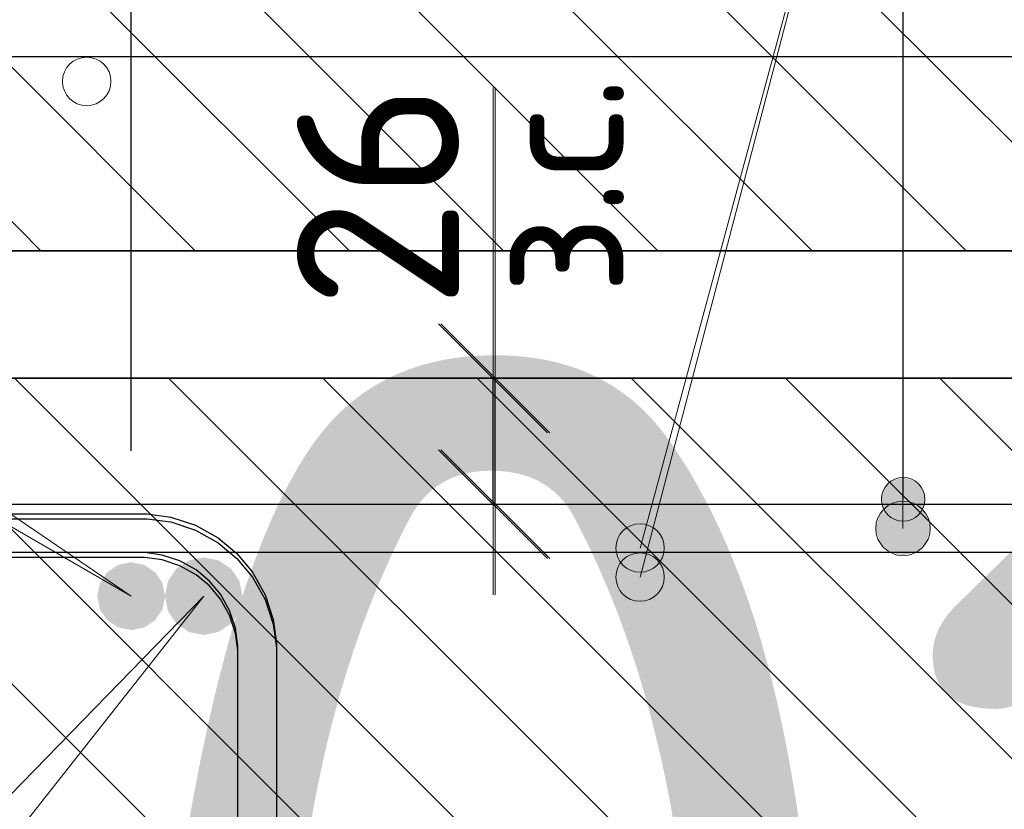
# Model space of a CAD drawing. Header units: metres. Extents: x -38 to 97, y -15 to 21.
# Tile 120 of 256: x 72.372 to 72.575, y 3.303 to 3.466. Entities that reach past the tile are written whole.
import ezdxf

# ---------------------------------------------------------------- set-up
doc = ezdxf.new("R2010")
doc.units = ezdxf.units.M
doc.header["$PDMODE"] = 65
for name, color, linetype, lineweight in [('XR$3$Арм. стержнями нижней зоны', 180, 'Continuous', 35), ('XR$3$Арм.стержн. Арматура края', 96, 'Continuous', 35), ('XR$4$Арм. стержнями верхней зоны', 180, 'Continuous', 35), ('XR$4$Арм.стержн. Арматура края', 96, 'Continuous', 35), ('XR$4$Арм.стержн. Доп. арматура', 180, 'Continuous', 35), ('XR$4$Арм.стержн. Хомут', 240, 'Continuous', 35), ('XR$4$Арм.стержн.горизонт. 1', 180, 'Continuous', 35), ('XR$4$ВК__отв в полу 1-2 эт', 220, 'Continuous', 25), ('XR$4$Размерная линия (1)', 7, 'Continuous', 13), ('XR$4$Размерная линия_ общее', 7, 'Continuous', 13), ('XR$5$Арм. стержнями верхней зоны', 180, 'Continuous', 35), ('XR$5$Арм.стержн. Арматура края', 96, 'Continuous', 35), ('XR$5$Арм.стержн. Доп. арматура', 180, 'Continuous', 35), ('XR$5$Арм.стержн. Хомут', 240, 'Continuous', 35), ('XR$5$Арм.стержн.горизонт. 1', 180, 'Continuous', 35), ('XR$5$ВК__отв в полу 1-2 эт', 220, 'Continuous', 25), ('XR$5$Размерная линия (1)', 7, 'Continuous', 13), ('XR$5$Размерная линия_ общее', 7, 'Continuous', 13), ('XR$6$Текст_ примечание', 7, 'Continuous', 13)]:
    doc.layers.add(name, color=color, linetype=linetype, lineweight=lineweight)
doc.styles.add('ISOCPEUR', font='txt')
doc.dimstyles.new('DIMSTYLE_11', dxfattribs={"dimtxt": 0.033, "dimasz": 0.0375, "dimexe": 0, "dimexo": 0, "dimgap": 0.0165, "dimtad": 2, "dimdec": 0, "dimlfac": 1000, "dimrnd": 1, "dimzin": 12, "dimdsep": 46, "dimtxsty": 'ISOCPEUR', "dimblk1": 'ALL_ML_STRICH', "dimblk2": 'ALL_ML_STRICH', "dimsah": 1, "dimcen": 0, "dimclrd": 7, "dimclre": 256, "dimclrt": 7, "dimadec": 0, "dimazin": 0, "dimtfac": 1, "dimtdec": 0, "dimtix": 1, "dimtmove": 2, "dimatfit": 3, "dimfxl": 0, "dimtvp": 1.2, "dimtzin": 0, "dimlwd": 0, "dimlwe": -3, "dimarcsym": 0})
doc.dimstyles.new('DIMSTYLE_23', dxfattribs={"dimtxt": 0.03, "dimasz": 0.03, "dimexe": 0, "dimexo": 0, "dimgap": 0.015, "dimtad": 2, "dimdec": 0, "dimlfac": 1000, "dimrnd": 5, "dimzin": 12, "dimdsep": 46, "dimtxsty": 'ISOCPEUR', "dimblk1": 'ALL_ML_STRICH', "dimblk2": 'ALL_ML_STRICH', "dimsah": 1, "dimcen": 0, "dimclrd": 7, "dimclre": 256, "dimclrt": 7, "dimadec": 0, "dimazin": 0, "dimtfac": 1, "dimtdec": 0, "dimtix": 1, "dimtmove": 2, "dimatfit": 3, "dimfxl": 0, "dimtvp": 1.2, "dimtzin": 0, "dimlwd": 0, "dimlwe": -3, "dimarcsym": 0})
pattern_1 = [(135, (0, 0), (-0.031819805, -0.031819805), [0.4, -0.05, 0, -0.05]), (135, (-0.01591, -0.01591), (-0.031819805, -0.031819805), [0.8, -0.1, 0.1, -0.1])]

# ---------------------------------------------------------------- blocks, each defined once
blk = doc.blocks.new('ALL_ML_STRICH')
at = {"color": 0, "linetype": 'ByBlock', "lineweight": -2}
for p, q in [((0, -0.5), (0, 0.5)), ((-0.3, -0.3), (0.3, 0.3)), ((-1, 0), (0.5, 0))]:
    blk.add_line(p, q, dxfattribs=at)
blk = doc.blocks.new('*D340')
at = {"layer": 'DEFPOINTS', "color": 7, "linetype": 'Continuous', "lineweight": 13, "transparency": 33554687}
for p in [(72.34006, 3.47904), (72.34006, 3.35697), (72.39514, 3.35697)]:
    blk.add_point(p, dxfattribs=at)
at = {"layer": 'XR$4$Размерная линия (1)', "color": 9, "linetype": 'Continuous', "lineweight": -2, "true_color": 0xc7c7c7, "transparency": 33554687}
for p, q in [((72.34006, 3.37697), (72.34006, 3.47904)), ((72.39514, 3.37697), (72.39514, 3.47904))]:
    blk.add_line(p, q, dxfattribs=at)
at = {"layer": 'XR$4$Размерная линия (1)', "color": 7, "linetype": 'Continuous', "lineweight": -2, "transparency": 33554687}
blk.add_line((72.34006, 3.47904), (72.39514, 3.47904), dxfattribs=at)
at = {"layer": 'XR$4$Размерная линия (1)', "color": 7, "linetype": 'Continuous', "lineweight": 13, "transparency": 33554687, "xscale": 0.03, "yscale": 0.03, "zscale": 0.03, "rotation": 180}
blk.add_blockref('ALL_ML_STRICH', (72.34006, 3.47904), dxfattribs=at)
at = {"layer": 'XR$4$Размерная линия (1)', "color": 7, "linetype": 'Continuous', "lineweight": 13, "transparency": 33554687, "xscale": 0.03, "yscale": 0.03, "zscale": 0.03}
blk.add_blockref('ALL_ML_STRICH', (72.39514, 3.47904), dxfattribs=at)
at = {"layer": 'XR$4$Размерная линия (1)', "color": 7, "linetype": 'Continuous', "lineweight": 13, "transparency": 33554687, "insert": (72.43366, 3.50224), "char_height": 0.03, "width": 0.06, "attachment_point": 5, "style": 'ISOCPEUR'}
blk.add_mtext('\\A1;{55}', dxfattribs=at)
blk = doc.blocks.new('*D504')
at = {"layer": 'DEFPOINTS', "color": 7, "linetype": 'Continuous', "lineweight": 13, "transparency": 33554687}
for p in [(72.42983, 3.39197), (72.42983, 3.36597), (72.46982, 3.36597)]:
    blk.add_point(p, dxfattribs=at)
at = {"layer": 'XR$4$Размерная линия_ общее', "color": 253, "linetype": 'Continuous', "lineweight": -2, "true_color": 0xa0a0a0, "transparency": 33554687}
for p, q in [((72.44983, 3.39197), (72.46982, 3.39197)), ((72.44983, 3.36597), (72.46982, 3.36597))]:
    blk.add_line(p, q, dxfattribs=at)
at = {"layer": 'XR$4$Размерная линия_ общее', "color": 7, "linetype": 'Continuous', "lineweight": -2, "transparency": 33554687}
blk.add_line((72.46982, 3.36597), (72.46982, 3.39197), dxfattribs=at)
at = {"layer": 'XR$4$Размерная линия_ общее', "color": 7, "linetype": 'Continuous', "lineweight": 13, "transparency": 33554687, "xscale": 0.0375, "yscale": 0.0375, "zscale": 0.0375}
for p, rotation in [((72.46982, 3.39197), 90), ((72.46982, 3.36597), 270)]:
    blk.add_blockref('ALL_ML_STRICH', p, dxfattribs=dict(at, rotation=rotation))
at = {"layer": 'XR$4$Размерная линия_ общее', "color": 7, "linetype": 'Continuous', "lineweight": 13, "transparency": 33554687, "insert": (72.46936, 3.40933), "char_height": 0.027, "width": 0.00135, "attachment_point": 1, "rotation": 90, "line_spacing_factor": 0.60241, "style": 'ISOCPEUR'}
blk.add_mtext('з.с.', dxfattribs=at)
at = {"layer": 'XR$4$Размерная линия_ общее', "color": 7, "linetype": 'Continuous', "lineweight": 13, "transparency": 33554687, "insert": (72.44582, 3.4297), "char_height": 0.033, "width": 0.066, "attachment_point": 5, "rotation": 90, "style": 'ISOCPEUR'}
blk.add_mtext('\\A1;{26}', dxfattribs=at)
blk = doc.blocks.new('*D621')
at = {"layer": 'DEFPOINTS', "color": 7, "linetype": 'Continuous', "lineweight": 13, "transparency": 33554687}
for p in [(72.34006, 3.47904), (72.34006, 3.35697), (72.39514, 3.35697)]:
    blk.add_point(p, dxfattribs=at)
at = {"layer": 'XR$5$Размерная линия (1)', "color": 9, "linetype": 'Continuous', "lineweight": -2, "true_color": 0xc7c7c7, "transparency": 33554687}
for p, q in [((72.34006, 3.37697), (72.34006, 3.47904)), ((72.39514, 3.37697), (72.39514, 3.47904))]:
    blk.add_line(p, q, dxfattribs=at)
at = {"layer": 'XR$5$Размерная линия (1)', "color": 7, "linetype": 'Continuous', "lineweight": -2, "transparency": 33554687}
blk.add_line((72.34006, 3.47904), (72.39514, 3.47904), dxfattribs=at)
at = {"layer": 'XR$5$Размерная линия (1)', "color": 7, "linetype": 'Continuous', "lineweight": 13, "transparency": 33554687, "xscale": 0.03, "yscale": 0.03, "zscale": 0.03, "rotation": 180}
blk.add_blockref('ALL_ML_STRICH', (72.34006, 3.47904), dxfattribs=at)
at = {"layer": 'XR$5$Размерная линия (1)', "color": 7, "linetype": 'Continuous', "lineweight": 13, "transparency": 33554687, "xscale": 0.03, "yscale": 0.03, "zscale": 0.03}
blk.add_blockref('ALL_ML_STRICH', (72.39514, 3.47904), dxfattribs=at)
at = {"layer": 'XR$5$Размерная линия (1)', "color": 7, "linetype": 'Continuous', "lineweight": 13, "transparency": 33554687, "insert": (72.43366, 3.50224), "char_height": 0.03, "width": 0.06, "attachment_point": 5, "style": 'ISOCPEUR'}
blk.add_mtext('\\A1;{55}', dxfattribs=at)
blk = doc.blocks.new('*D730')
at = {"layer": 'DEFPOINTS', "color": 7, "linetype": 'Continuous', "lineweight": 13, "transparency": 33554687}
for p in [(72.43028, 3.39197), (72.43028, 3.36597), (72.47027, 3.36597)]:
    blk.add_point(p, dxfattribs=at)
at = {"layer": 'XR$5$Размерная линия_ общее', "color": 253, "linetype": 'Continuous', "lineweight": -2, "true_color": 0xa0a0a0, "transparency": 33554687}
for p, q in [((72.45028, 3.39197), (72.47027, 3.39197)), ((72.45028, 3.36597), (72.47027, 3.36597))]:
    blk.add_line(p, q, dxfattribs=at)
at = {"layer": 'XR$5$Размерная линия_ общее', "color": 7, "linetype": 'Continuous', "lineweight": -2, "transparency": 33554687}
blk.add_line((72.47027, 3.36597), (72.47027, 3.39197), dxfattribs=at)
at = {"layer": 'XR$5$Размерная линия_ общее', "color": 7, "linetype": 'Continuous', "lineweight": 13, "transparency": 33554687, "xscale": 0.0375, "yscale": 0.0375, "zscale": 0.0375}
for p, rotation in [((72.47027, 3.39197), 90), ((72.47027, 3.36597), 270)]:
    blk.add_blockref('ALL_ML_STRICH', p, dxfattribs=dict(at, rotation=rotation))
at = {"layer": 'XR$5$Размерная линия_ общее', "color": 7, "linetype": 'Continuous', "lineweight": 13, "transparency": 33554687, "insert": (72.4698, 3.40933), "char_height": 0.027, "width": 0.00135, "attachment_point": 1, "rotation": 90, "line_spacing_factor": 0.60241, "style": 'ISOCPEUR'}
blk.add_mtext('з.с.', dxfattribs=at)
at = {"layer": 'XR$5$Размерная линия_ общее', "color": 7, "linetype": 'Continuous', "lineweight": 13, "transparency": 33554687, "insert": (72.44627, 3.4297), "char_height": 0.033, "width": 0.066, "attachment_point": 5, "rotation": 90, "style": 'ISOCPEUR'}
blk.add_mtext('\\A1;{26}', dxfattribs=at)

msp = doc.modelspace()

# ---------------------------------------------------------------- hatches: boundary and pattern name
at = {"linetype": 'Continuous', "lineweight": 25, "transparency": 33554687}
h = msp.add_hatch(dxfattribs=at)
h.set_pattern_fill('__________540', scale=0.015, style=0, pattern_type=2)
h.set_pattern_definition(pattern_1)
h.paths.add_polyline_path([(72.34592, 3.61831), (72.34592, 3.41831), (72.71957, 3.41831), (72.71957, 3.61831)], flags=0)
at = {"linetype": 'Continuous', "lineweight": 13, "transparency": 33554687}
h = msp.add_hatch(dxfattribs=at)
h.set_pattern_fill('__________540', scale=0.015, style=0, pattern_type=2)
h.set_pattern_definition(pattern_1)
h.paths.add_polyline_path([(72.20014, 3.39197), (72.20014, 3.19197), (72.62732, 3.19197), (72.62732, 3.39197)], flags=0)
h = msp.add_hatch(dxfattribs=at)
h.set_pattern_fill('__________540', scale=0.015, style=0, pattern_type=2)
h.set_pattern_definition(pattern_1)
h.paths.add_polyline_path([(72.20014, 3.39197), (72.20014, 3.19197), (72.62732, 3.19197), (72.62732, 3.39197)], flags=0)
at = {"layer": 'XR$4$Арм. стержнями верхней зоны', "linetype": 'Continuous', "lineweight": 13, "transparency": 33554687}
for points in [[(72.55158, 3.36581), (72.55721, 3.36581), (72.55439, 3.3666)], [(72.55721, 3.36581), (72.55158, 3.36581), (72.54956, 3.36378)], [(72.55721, 3.36581), (72.54956, 3.36378), (72.55923, 3.36378)], [(72.55923, 3.36378), (72.54956, 3.36378), (72.54877, 3.36097)], [(72.55923, 3.36378), (72.54877, 3.36097), (72.56002, 3.36097)], [(72.56002, 3.36097), (72.54877, 3.36097), (72.54956, 3.35816)], [(72.56002, 3.36097), (72.54956, 3.35816), (72.55923, 3.35816)], [(72.55923, 3.35816), (72.54956, 3.35816), (72.55158, 3.35613)], [(72.55923, 3.35816), (72.55158, 3.35613), (72.55721, 3.35613)], [(72.55721, 3.35613), (72.55158, 3.35613), (72.55439, 3.35535)]]:
    msp.add_hatch(color=7, dxfattribs=at).paths.add_polyline_path(points)
at = {"layer": 'XR$4$Арм.стержн. Доп. арматура', "linetype": 'Continuous', "lineweight": 50, "transparency": 33554687}
msp.add_hatch(color=7, dxfattribs=at).paths.add_polyline_path([(72.40214, 3.34697), (72.40161, 3.34965), (72.40009, 3.35192), (72.39782, 3.35344), (72.39514, 3.35397), (72.39246, 3.35344), (72.39019, 3.35192), (72.38867, 3.34965), (72.38814, 3.34697), (72.38867, 3.34429), (72.39019, 3.34202), (72.39246, 3.34051), (72.39514, 3.33997), (72.39782, 3.34051), (72.40009, 3.34202), (72.40161, 3.34429)])
at = {"layer": 'XR$4$Арм.стержн.горизонт. 1', "linetype": 'Continuous', "lineweight": 50, "transparency": 33554687}
msp.add_hatch(color=7, dxfattribs=at).paths.add_polyline_path([(72.4181, 3.34697), (72.41749, 3.35003), (72.41576, 3.35263), (72.41316, 3.35436), (72.4101, 3.35497), (72.40704, 3.35436), (72.40445, 3.35263), (72.40271, 3.35003), (72.4021, 3.34697), (72.40271, 3.34391), (72.40445, 3.34132), (72.40704, 3.33958), (72.4101, 3.33897), (72.41316, 3.33958), (72.41576, 3.34132), (72.41749, 3.34391)])
at = {"layer": 'XR$5$Арм. стержнями верхней зоны', "linetype": 'Continuous', "lineweight": 13, "transparency": 33554687}
for points in [[(72.55668, 3.37084), (72.55218, 3.37084), (72.55056, 3.36922)], [(72.55668, 3.37084), (72.55056, 3.36922), (72.5583, 3.36922)], [(72.55218, 3.37084), (72.55668, 3.37084), (72.55443, 3.37147)], [(72.5583, 3.36922), (72.55056, 3.36922), (72.54993, 3.36697)], [(72.5583, 3.36922), (72.54993, 3.36697), (72.55893, 3.36697)], [(72.55893, 3.36697), (72.54993, 3.36697), (72.55056, 3.36472)], [(72.55893, 3.36697), (72.55056, 3.36472), (72.5583, 3.36472)], [(72.5583, 3.36472), (72.55056, 3.36472), (72.55218, 3.3631)], [(72.5583, 3.36472), (72.55218, 3.3631), (72.55668, 3.3631)], [(72.55668, 3.3631), (72.55218, 3.3631), (72.55443, 3.36247)]]:
    msp.add_hatch(color=7, dxfattribs=at).paths.add_polyline_path(points)
at = {"layer": 'XR$5$Арм.стержн. Доп. арматура', "linetype": 'Continuous', "lineweight": 50, "transparency": 33554687}
msp.add_hatch(color=7, dxfattribs=at).paths.add_polyline_path([(72.40214, 3.34697), (72.40161, 3.34965), (72.40009, 3.35192), (72.39782, 3.35344), (72.39514, 3.35397), (72.39246, 3.35344), (72.39019, 3.35192), (72.38867, 3.34965), (72.38814, 3.34697), (72.38867, 3.34429), (72.39019, 3.34202), (72.39246, 3.34051), (72.39514, 3.33997), (72.39782, 3.34051), (72.40009, 3.34202), (72.40161, 3.34429)])
at = {"layer": 'XR$5$Арм.стержн.горизонт. 1', "linetype": 'Continuous', "lineweight": 50, "transparency": 33554687}
msp.add_hatch(color=7, dxfattribs=at).paths.add_polyline_path([(72.4181, 3.34697), (72.41749, 3.35003), (72.41576, 3.35263), (72.41316, 3.35436), (72.4101, 3.35497), (72.40704, 3.35436), (72.40445, 3.35263), (72.40271, 3.35003), (72.4021, 3.34697), (72.40271, 3.34391), (72.40445, 3.34132), (72.40704, 3.33958), (72.4101, 3.33897), (72.41316, 3.33958), (72.41576, 3.34132), (72.41749, 3.34391)])

# ---------------------------------------------------------------- linework, layer by layer
at = {"color": 7, "linetype": 'Continuous', "lineweight": 13, "transparency": 33554687}
for p, q in [((72.46982, 3.39197), (72.46982, 3.45197)), ((72.47027, 3.39197), (72.47027, 3.45197))]:
    msp.add_line(p, q, dxfattribs=at)
at = {"color": 7, "linetype": 'Continuous', "lineweight": 35, "transparency": 33554687}
for p, q in [((72.34592, 3.41831), (72.71957, 3.41831)), ((72.62732, 3.39197), (72.20014, 3.39197)), ((72.62732, 3.39197), (72.20014, 3.39197))]:
    msp.add_line(p, q, dxfattribs=at)
at = {"color": 7, "linetype": 'Continuous', "lineweight": 13, "transparency": 33554687}
for centre in [(72.38595, 3.45326), (72.50014, 3.35692), (72.50014, 3.35092)]:
    msp.add_circle(centre, 0.005, dxfattribs=at)
at = {"layer": 'XR$3$Арм. стержнями нижней зоны', "color": 4, "linetype": 'Continuous', "lineweight": 25, "transparency": 33554687}
msp.add_lwpolyline([(72.14592, 3.46831), (72.72457, 3.46831), (72.72457, 3.45831), (72.14592, 3.45831), (72.14592, 3.46831)], dxfattribs=at)
at = {"layer": 'XR$3$Арм.стержн. Арматура края', "color": 4, "linetype": 'Continuous', "lineweight": 25, "transparency": 33554687}
msp.add_lwpolyline([(72.65592, 3.45831), (72.18926, 3.45831), (72.18316, 3.45916), (72.17681, 3.46125), (72.17097, 3.46452), (72.16615, 3.46854), (72.16213, 3.47336), (72.15886, 3.4792), (72.15676, 3.48555), (72.15592, 3.49165), (72.15592, 3.55896), (72.15676, 3.56506), (72.15886, 3.57141), (72.16213, 3.57726), (72.16615, 3.58207), (72.17097, 3.58609), (72.17681, 3.58936), (72.18316, 3.59146), (72.18926, 3.59231), (72.65592, 3.59231)], dxfattribs=at)
at = {"layer": 'XR$4$Арм. стержнями верхней зоны', "color": 7, "linetype": 'Continuous', "lineweight": 13, "transparency": 33554687}
for p, q in [((72.55439, 3.55752), (72.55439, 3.36097)), ((72.55439, 3.3666), (72.55439, 3.3666)), ((72.54877, 3.36097), (72.54877, 3.36097)), ((72.56002, 3.36097), (72.56002, 3.36097)), ((72.55439, 3.35535), (72.55439, 3.35535))]:
    msp.add_line(p, q, dxfattribs=at)
at = {"layer": 'XR$4$Арм. стержнями верхней зоны', "color": 4, "linetype": 'Continuous', "lineweight": 25, "transparency": 33554687}
msp.add_lwpolyline([(72.22514, 3.36597), (72.63232, 3.36597), (72.63232, 3.35597), (72.22514, 3.35597), (72.22514, 3.36597)], dxfattribs=at)
msp.add_lwpolyline([(72.22514, 3.36597), (72.63232, 3.36597), (72.63232, 3.35597), (72.22514, 3.35597), (72.22514, 3.36597)], dxfattribs=at)
at = {"layer": 'XR$4$Арм. стержнями верхней зоны', "color": 7, "linetype": 'Continuous', "lineweight": 13, "transparency": 33554687}
msp.add_circle((72.55439, 3.36097), 0.00563, dxfattribs=at)
at = {"layer": 'XR$4$Арм.стержн. Арматура края', "color": 4, "linetype": 'Continuous', "lineweight": 25, "transparency": 33554687}
for points in [[(72.63232, 3.23197), (72.2537, 3.23197), (72.24849, 3.2327), (72.24305, 3.23449), (72.23804, 3.2373), (72.23391, 3.24074), (72.23046, 3.24487), (72.22766, 3.24988), (72.22587, 3.25532), (72.22514, 3.26054), (72.22514, 3.33741), (72.22587, 3.34262), (72.22766, 3.34806), (72.23046, 3.35307), (72.23391, 3.3572), (72.23804, 3.36065), (72.24305, 3.36345), (72.24849, 3.36525), (72.2537, 3.36597), (72.63232, 3.36597)], [(72.63232, 3.35597), (72.2544, 3.35597), (72.25076, 3.35547), (72.24709, 3.35426), (72.24374, 3.35238), (72.24101, 3.3501), (72.23873, 3.34737), (72.23685, 3.34402), (72.23565, 3.34035), (72.23514, 3.33672), (72.23514, 3.26123), (72.23565, 3.25759), (72.23685, 3.25393), (72.23873, 3.25057), (72.24101, 3.24784), (72.24374, 3.24557), (72.24709, 3.24369), (72.25076, 3.24248), (72.2544, 3.24197), (72.63232, 3.24197)]]:
    msp.add_lwpolyline(points, dxfattribs=at)
at = {"layer": 'XR$4$Арм.стержн. Доп. арматура', "color": 7, "linetype": 'Continuous', "lineweight": 13, "transparency": 33554687}
msp.add_line((72.15008, 3.51378), (72.39514, 3.34697), dxfattribs=at)
at = {"layer": 'XR$4$Арм.стержн. Хомут', "color": 40, "linetype": 'Continuous', "lineweight": 25, "transparency": 33554687}
for points in [[(72.25178, 3.36297), (72.39846, 3.36297), (72.40334, 3.36229), (72.40842, 3.36062), (72.4131, 3.358), (72.41695, 3.35478), (72.42017, 3.35093), (72.42279, 3.34626), (72.42446, 3.34118), (72.42514, 3.3363), (72.42514, 3.14365), (72.42446, 3.13877), (72.42279, 3.13369), (72.42017, 3.12901), (72.41695, 3.12516), (72.4131, 3.12194), (72.40842, 3.11933), (72.40334, 3.11765), (72.39846, 3.11697), (72.25178, 3.11697)], [(72.25178, 3.36297), (72.39846, 3.36297), (72.40334, 3.36229), (72.40842, 3.36062), (72.4131, 3.358), (72.41695, 3.35478), (72.42017, 3.35093), (72.42279, 3.34626), (72.42446, 3.34118), (72.42514, 3.3363), (72.42514, 3.14365), (72.42446, 3.13877), (72.42279, 3.13369), (72.42017, 3.12901), (72.41695, 3.12516), (72.4131, 3.12194), (72.40842, 3.11933), (72.40334, 3.11765), (72.39846, 3.11697), (72.25178, 3.11697)], [(72.25178, 3.36297), (72.39846, 3.36297), (72.40334, 3.36229), (72.40842, 3.36062), (72.4131, 3.358), (72.41695, 3.35478), (72.42017, 3.35093), (72.42279, 3.34626), (72.42446, 3.34118), (72.42514, 3.3363), (72.42514, 3.14365), (72.42446, 3.13877), (72.42279, 3.13369), (72.42017, 3.12901), (72.41695, 3.12516), (72.4131, 3.12194), (72.40842, 3.11933), (72.40334, 3.11765), (72.39846, 3.11697), (72.25178, 3.11697)], [(72.25233, 3.12497), (72.39791, 3.12497), (72.40152, 3.12548), (72.40519, 3.12668), (72.40854, 3.12856), (72.41127, 3.13084), (72.41355, 3.13357), (72.41543, 3.13693), (72.41664, 3.14059), (72.41714, 3.1442), (72.41714, 3.33574), (72.41664, 3.33936), (72.41543, 3.34302), (72.41355, 3.34637), (72.41127, 3.3491), (72.40854, 3.35138), (72.40519, 3.35326), (72.40152, 3.35447), (72.39791, 3.35497), (72.25233, 3.35497)], [(72.25233, 3.12497), (72.39791, 3.12497), (72.40152, 3.12548), (72.40519, 3.12668), (72.40854, 3.12856), (72.41127, 3.13084), (72.41355, 3.13357), (72.41543, 3.13693), (72.41664, 3.14059), (72.41714, 3.1442), (72.41714, 3.33574), (72.41664, 3.33936), (72.41543, 3.34302), (72.41355, 3.34637), (72.41127, 3.3491), (72.40854, 3.35138), (72.40519, 3.35326), (72.40152, 3.35447), (72.39791, 3.35497), (72.25233, 3.35497)], [(72.25233, 3.12497), (72.39791, 3.12497), (72.40152, 3.12548), (72.40519, 3.12668), (72.40854, 3.12856), (72.41127, 3.13084), (72.41355, 3.13357), (72.41543, 3.13693), (72.41664, 3.14059), (72.41714, 3.1442), (72.41714, 3.33574), (72.41664, 3.33936), (72.41543, 3.34302), (72.41355, 3.34637), (72.41127, 3.3491), (72.40854, 3.35138), (72.40519, 3.35326), (72.40152, 3.35447), (72.39791, 3.35497), (72.25233, 3.35497)]]:
    msp.add_lwpolyline(points, dxfattribs=at)
at = {"layer": 'XR$4$Арм.стержн.горизонт. 1', "color": 7, "linetype": 'Continuous', "lineweight": 13, "transparency": 33554687}
msp.add_line((72.05367, 2.98056), (72.4101, 3.34697), dxfattribs=at)
at = {"layer": 'XR$4$ВК__отв в полу 1-2 эт', "color": 7, "linetype": 'Continuous', "lineweight": 13, "transparency": 33554687}
msp.add_line((72.50014, 3.35692), (72.55439, 3.55752), dxfattribs=at)
at = {"layer": 'XR$5$Арм. стержнями верхней зоны', "color": 7, "linetype": 'Continuous', "lineweight": 13, "transparency": 33554687}
for p, q in [((72.55443, 3.5565), (72.55443, 3.36697)), ((72.55443, 3.37147), (72.55443, 3.37147)), ((72.54993, 3.36697), (72.54993, 3.36697)), ((72.55893, 3.36697), (72.55893, 3.36697)), ((72.55443, 3.36247), (72.55443, 3.36247))]:
    msp.add_line(p, q, dxfattribs=at)
at = {"layer": 'XR$5$Арм. стержнями верхней зоны', "color": 4, "linetype": 'Continuous', "lineweight": 25, "transparency": 33554687}
msp.add_lwpolyline([(72.22514, 3.36597), (72.63232, 3.36597), (72.63232, 3.35597), (72.22514, 3.35597), (72.22514, 3.36597)], dxfattribs=at)
msp.add_lwpolyline([(72.22514, 3.36597), (72.63232, 3.36597), (72.63232, 3.35597), (72.22514, 3.35597), (72.22514, 3.36597)], dxfattribs=at)
at = {"layer": 'XR$5$Арм. стержнями верхней зоны', "color": 7, "linetype": 'Continuous', "lineweight": 13, "transparency": 33554687}
msp.add_circle((72.55443, 3.36697), 0.0045, dxfattribs=at)
at = {"layer": 'XR$5$Арм.стержн. Арматура края', "color": 4, "linetype": 'Continuous', "lineweight": 25, "transparency": 33554687}
for points in [[(72.63232, 3.23197), (72.2537, 3.23197), (72.24849, 3.2327), (72.24305, 3.23449), (72.23804, 3.2373), (72.23391, 3.24074), (72.23046, 3.24487), (72.22766, 3.24988), (72.22587, 3.25532), (72.22514, 3.26054), (72.22514, 3.33741), (72.22587, 3.34262), (72.22766, 3.34806), (72.23046, 3.35307), (72.23391, 3.3572), (72.23804, 3.36065), (72.24305, 3.36345), (72.24849, 3.36525), (72.2537, 3.36597), (72.63232, 3.36597)], [(72.63232, 3.35597), (72.2544, 3.35597), (72.25076, 3.35547), (72.24709, 3.35426), (72.24374, 3.35238), (72.24101, 3.3501), (72.23873, 3.34737), (72.23685, 3.34402), (72.23565, 3.34035), (72.23514, 3.33672), (72.23514, 3.26123), (72.23565, 3.25759), (72.23685, 3.25393), (72.23873, 3.25057), (72.24101, 3.24784), (72.24374, 3.24557), (72.24709, 3.24369), (72.25076, 3.24248), (72.2544, 3.24197), (72.63232, 3.24197)]]:
    msp.add_lwpolyline(points, dxfattribs=at)
at = {"layer": 'XR$5$Арм.стержн. Доп. арматура', "color": 7, "linetype": 'Continuous', "lineweight": 13, "transparency": 33554687}
msp.add_line((72.10727, 3.51374), (72.39514, 3.34697), dxfattribs=at)
at = {"layer": 'XR$5$Арм.стержн. Хомут', "color": 40, "linetype": 'Continuous', "lineweight": 25, "transparency": 33554687}
for points in [[(72.25178, 3.36397), (72.39846, 3.36397), (72.40334, 3.36329), (72.40842, 3.36162), (72.4131, 3.359), (72.41695, 3.35578), (72.42017, 3.35193), (72.42279, 3.34726), (72.42446, 3.34218), (72.42514, 3.3373), (72.42514, 3.14365), (72.42446, 3.13877), (72.42279, 3.13369), (72.42017, 3.12901), (72.41695, 3.12516), (72.4131, 3.12194), (72.40842, 3.11933), (72.40334, 3.11765), (72.39846, 3.11697), (72.24795, 3.11697)], [(72.25178, 3.36397), (72.39846, 3.36397), (72.40334, 3.36329), (72.40842, 3.36162), (72.4131, 3.359), (72.41695, 3.35578), (72.42017, 3.35193), (72.42279, 3.34726), (72.42446, 3.34218), (72.42514, 3.3373), (72.42514, 3.14365), (72.42446, 3.13877), (72.42279, 3.13369), (72.42017, 3.12901), (72.41695, 3.12516), (72.4131, 3.12194), (72.40842, 3.11933), (72.40334, 3.11765), (72.39846, 3.11697), (72.24795, 3.11697)], [(72.25178, 3.36397), (72.39846, 3.36397), (72.40334, 3.36329), (72.40842, 3.36162), (72.4131, 3.359), (72.41695, 3.35578), (72.42017, 3.35193), (72.42279, 3.34726), (72.42446, 3.34218), (72.42514, 3.3373), (72.42514, 3.14365), (72.42446, 3.13877), (72.42279, 3.13369), (72.42017, 3.12901), (72.41695, 3.12516), (72.4131, 3.12194), (72.40842, 3.11933), (72.40334, 3.11765), (72.39846, 3.11697), (72.24795, 3.11697)], [(72.24851, 3.12497), (72.39791, 3.12497), (72.40152, 3.12548), (72.40519, 3.12668), (72.40854, 3.12856), (72.41127, 3.13084), (72.41355, 3.13357), (72.41543, 3.13693), (72.41664, 3.14059), (72.41714, 3.1442), (72.41714, 3.33674), (72.41664, 3.34036), (72.41543, 3.34402), (72.41355, 3.34737), (72.41127, 3.3501), (72.40854, 3.35238), (72.40519, 3.35426), (72.40152, 3.35547), (72.39791, 3.35597), (72.25233, 3.35597)], [(72.24851, 3.12497), (72.39791, 3.12497), (72.40152, 3.12548), (72.40519, 3.12668), (72.40854, 3.12856), (72.41127, 3.13084), (72.41355, 3.13357), (72.41543, 3.13693), (72.41664, 3.14059), (72.41714, 3.1442), (72.41714, 3.33674), (72.41664, 3.34036), (72.41543, 3.34402), (72.41355, 3.34737), (72.41127, 3.3501), (72.40854, 3.35238), (72.40519, 3.35426), (72.40152, 3.35547), (72.39791, 3.35597), (72.25233, 3.35597)], [(72.24851, 3.12497), (72.39791, 3.12497), (72.40152, 3.12548), (72.40519, 3.12668), (72.40854, 3.12856), (72.41127, 3.13084), (72.41355, 3.13357), (72.41543, 3.13693), (72.41664, 3.14059), (72.41714, 3.1442), (72.41714, 3.33674), (72.41664, 3.34036), (72.41543, 3.34402), (72.41355, 3.34737), (72.41127, 3.3501), (72.40854, 3.35238), (72.40519, 3.35426), (72.40152, 3.35547), (72.39791, 3.35597), (72.25233, 3.35597)]]:
    msp.add_lwpolyline(points, dxfattribs=at)
at = {"layer": 'XR$5$Арм.стержн.горизонт. 1', "color": 7, "linetype": 'Continuous', "lineweight": 13, "transparency": 33554687}
msp.add_line((72.11417, 2.97167), (72.4101, 3.34697), dxfattribs=at)
at = {"layer": 'XR$5$ВК__отв в полу 1-2 эт', "color": 7, "linetype": 'Continuous', "lineweight": 13, "transparency": 33554687}
msp.add_line((72.50014, 3.35092), (72.55439, 3.55752), dxfattribs=at)

# ---------------------------------------------------------------- texts
at = {"layer": 'XR$6$Текст_ примечание', "color": 7, "linetype": 'Continuous', "lineweight": 35, "transparency": 33554687, "insert": (70.35063, 3.14671), "char_height": 0.25, "width": 2.7437149, "attachment_point": 7, "style": 'ISOCPEUR'}
msp.add_mtext('\\W0.96;ГОСТ 34028-2016', dxfattribs=at)

# ---------------------------------------------------------------- dimensions: what is measured, and where the dimension line sits
at = {"layer": 'XR$4$Размерная линия (1)', "color": 7, "linetype": 'Continuous', "lineweight": 13, "transparency": 33554687}
dim = msp.add_linear_dim(base=(72.39514, 3.47904), p1=(72.34006, 3.37697), p2=(72.39514, 3.37697), dimstyle='DIMSTYLE_23', override={"dimpost": '<>', "dimclrd": 7, "dimclre": 9, "dimclrt": 7, "dimlwd": 0, "dimlwe": 65533}, dxfattribs=at)
dim.commit()
dim.dimension.update_dxf_attribs({"geometry": '*D340', "text_midpoint": (72.43366, 3.50224), "dimtype": 160})
at = {"layer": 'XR$4$Размерная линия_ общее', "color": 7, "linetype": 'Continuous', "lineweight": 13, "transparency": 33554687}
dim = msp.add_linear_dim(base=(72.46982, 3.39197), p1=(72.44983, 3.36597), p2=(72.44983, 3.39197), angle=90, text='<>\\Xз.с.', dimstyle='DIMSTYLE_11', override={"dimpost": '<>', "dimclrd": 7, "dimclre": 253, "dimclrt": 7, "dimlwd": 0, "dimlwe": 65533}, dxfattribs=at)
dim.commit()
dim.dimension.update_dxf_attribs({"geometry": '*D504', "text_midpoint": (72.44582, 3.4297), "dimtype": 160})
at = {"layer": 'XR$5$Размерная линия (1)', "color": 7, "linetype": 'Continuous', "lineweight": 13, "transparency": 33554687}
dim = msp.add_linear_dim(base=(72.39514, 3.47904), p1=(72.34006, 3.37697), p2=(72.39514, 3.37697), dimstyle='DIMSTYLE_23', override={"dimpost": '<>', "dimclrd": 7, "dimclre": 9, "dimclrt": 7, "dimlwd": 0, "dimlwe": 65533}, dxfattribs=at)
dim.commit()
dim.dimension.update_dxf_attribs({"geometry": '*D621', "text_midpoint": (72.43366, 3.50224), "dimtype": 160})
at = {"layer": 'XR$5$Размерная линия_ общее', "color": 7, "linetype": 'Continuous', "lineweight": 13, "transparency": 33554687}
dim = msp.add_linear_dim(base=(72.47027, 3.39197), p1=(72.45028, 3.36597), p2=(72.45028, 3.39197), angle=90, text='<>\\Xз.с.', dimstyle='DIMSTYLE_11', override={"dimpost": '<>', "dimclrd": 7, "dimclre": 253, "dimclrt": 7, "dimlwd": 0, "dimlwe": 65533}, dxfattribs=at)
dim.commit()
dim.dimension.update_dxf_attribs({"geometry": '*D730', "text_midpoint": (72.44627, 3.4297), "dimtype": 160})

doc.saveas('drawing.dxf')
